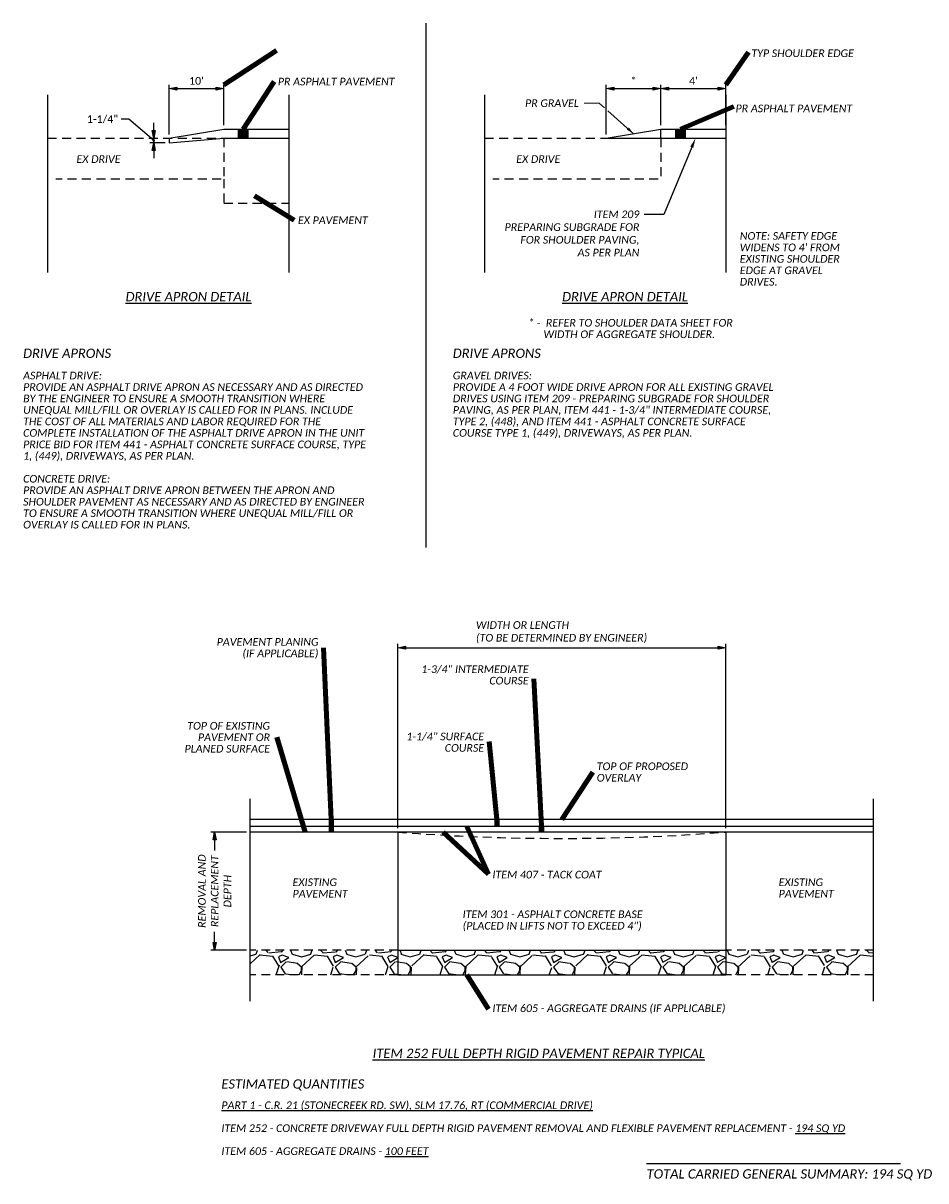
# Paper-space layout 'Layout1' of a CAD drawing. Header units: feet. Extents: x -19 to 34, y 0 to 22.
# Tile 1 of 3: x -19 to -2.5, y 0.3 to 21.5. Entities that reach past the tile are written whole.
import ezdxf
from ezdxf import colors
from ezdxf.entities.mleader import LeaderData, LeaderLine
from ezdxf.enums import TextEntityAlignment as Align
from ezdxf.math import Vec2, Vec3

# ---------------------------------------------------------------- set-up
doc = ezdxf.new("R2010")
doc.units = ezdxf.units.FT
doc.header["$MEASUREMENT"] = 0
for name, pattern in [('2', [0.1, 0.06, -0.04]), ('3', [0.22, 0.16, -0.06]), ('breakline', [0]), ('OhDOT_USTN3', [0.22, 0.165, -0.055])]:
    doc.linetypes.add(name, pattern=pattern)
for name, color, linetype in [('SH_Border', 7, 'Continuous'), ('SH_Data', 7, 'Continuous'), ('SH_Text', 7, 'Continuous'), ('SH_TextH', 4, 'Continuous'), ('XS_P_Pavt_Layers', 251, 'Continuous'), ('XS_P_Pavt_Surface', 251, 'Continuous'), ('XS_X_Pavt', 133, 'OhDOT_USTN3')]:
    doc.layers.add(name, color=color, linetype=linetype)
doc.styles.add('Slanted Normal (0.14) Font 31', font='calibrii.ttf', dxfattribs={"height": 0.14})
doc.styles.add('Slanted Sub-Title (0.17) Font 31', font='calibrii.ttf', dxfattribs={"height": 0.17})
doc.styles.add('Slanted-Normal', font='calibrii.ttf', dxfattribs={"height": 0.14})
doc.styles.add('Straight-Normal', font='calibri.ttf', dxfattribs={"height": 0.14})
doc.dimstyles.new('Dec-1  Slanted', dxfattribs={"dimtxt": 0.14, "dimasz": 0.14, "dimexe": 0.07, "dimexo": 0.07, "dimgap": 0.07, "dimtad": 1, "dimdec": 1, "dimzin": 3, "dimdsep": 46, "dimtxsty": 'Slanted-Normal', "dimblk": 'Dim1', "dimcen": 0, "dimclrd": 95, "dimclre": 95, "dimclrt": 7, "dimaunit": 1, "dimadec": 3, "dimazin": 3, "dimtfac": 1, "dimtdec": 1, "dimtix": 1, "dimtofl": 0, "dimtmove": 1, "dimatfit": 3, "dimldrblk": 'Dim1', "dimfxl": 1, "dimtolj": 1, "dimtzin": 0, "dimlwd": -1, "dimlwe": -1, "dimarcsym": 0})
doc.dimstyles.new('Dec-1  Straight', dxfattribs={"dimtxt": 0.14, "dimasz": 0.14, "dimexe": 0.07, "dimexo": 0.07, "dimgap": 0.07, "dimtad": 1, "dimdec": 1, "dimzin": 3, "dimdsep": 46, "dimtxsty": 'Straight-Normal', "dimblk": 'Dim1', "dimcen": 0, "dimclrd": 95, "dimclre": 95, "dimclrt": 256, "dimadec": 1, "dimazin": 3, "dimtfac": 1, "dimtdec": 1, "dimtix": 1, "dimtofl": 0, "dimtmove": 1, "dimatfit": 3, "dimldrblk": 'Dim1', "dimfxl": 1, "dimtolj": 1, "dimtzin": 0, "dimlwd": -1, "dimlwe": -1, "dimarcsym": 0})
pattern_1 = [(228.012787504, (-2328986.236535, -862323.41456), (-8, -9), [0.134536, -13.31908804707]), (184.969740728, (-2328986.326535, -862323.514562), (12, 1), [0.230868, -22.85592476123]), (132.510447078, (-2328986.556535, -862323.53456), (10.0000000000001, -10.9999999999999), [0.162788, -16.1160325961]), (267.273689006, (-2328986.946535, -862323.784562), (1, 20), [0.210238, -20.81355804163]), (292.833654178, (-2328986.956535, -862323.994562), (-5, 12), [0.206155, -20.4093731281]), (357.273689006, (-2328986.876535, -862324.184562), (-20, 1), [0.210238, -20.81355804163]), (37.6942404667, (-2328986.666535, -862324.194562), (-13, -9.99999999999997), [0.278029, -27.5248485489]), (72.2553283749, (-2328986.446535, -862324.024562), (7, 22), [0.262488, -25.9863214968]), (121.429565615, (-2328986.366535, -862323.774562), (-8, 13), [0.21095, -20.88407310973]), (175.236358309, (-2328986.476535, -862323.59456), (11, -1), [0.240832, -11.8007625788]), (222.397437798, (-2328986.716535, -862323.574562), (-11.99999999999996, -10.99999999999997), [0.311448, -30.8333750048]), (138.814074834, (-2328985.956535, -862323.79456), (-7, 6), [0.106301, -10.52384481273]), (171.46923439, (-2328986.036535, -862323.72456), (13, -2), [0.202237, -20.02151141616]), (225, (-2328986.2365, -862323.69456), (-1e-16, -1), [0.141421, -1.27279256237]), (203.198590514, (-2328986.30653, -862323.57456), (5, 2), [0.076158, -7.53961510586]), (291.801409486, (-2328986.37653, -862323.60456), (-1, 3), [0.107703, -5.27746180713]), (30.963756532, (-2328986.33653, -862323.70456), (3, 2), [0.174929, -5.65602289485]), (161.565051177, (-2328986.18653, -862323.61456), (2, -1), [0.126491, -3.03578666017]), (16.389540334, (-2328986.956535, -862323.60456), (10, 3), [0.1772, -17.54284514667]), (70.346175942, (-2328986.786535, -862323.55456), (-4.0000000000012, -11.0000000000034), [0.148661, -14.7174077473]), (293.198590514, (-2328986.18653, -862323.41456), (-2, 5), [0.152315, -7.46345810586]), (343.610459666, (-2328986.126535, -862323.55456), (-10, 3), [0.1772, -17.54284514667]), (339.44395478, (-2328986.95653, -862324.22456), (-5, 2), [0.17088, -8.3731237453]), (294.775140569, (-2328986.796535, -862324.28456), (-5, 11), [0.143178, -14.17464306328]), (66.8014094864, (-2328986.17653, -862324.41456), (2, 5), [0.152315, -7.46345810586]), (17.3540246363, (-2328986.116535, -862324.27456), (-13, -4), [0.167631, -16.59542361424]), (69.4439547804, (-2328986.66653, -862324.41456), (-2, -5), [0.08544, -8.4585637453]), (101.309932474, (-2328986.23653, -862324.41456), (-1, 4), [0.05099, -5.0480295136]), (165.963756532, (-2328986.24653, -862324.36456), (3, -1), [0.206155, -3.9169506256]), (186.009005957, (-2328986.446535, -862324.31456), (10, 1), [0.19105, -18.91392317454]), (303.690067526, (-2328986.33653, -862323.79456), (-1, 2), [0.144222, -3.46132927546]), (353.157226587, (-2328986.256535, -862323.914562), (17, -2.00000000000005), [0.251794, -24.92756262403]), (60.945395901, (-2328986.00653, -862323.94456), (-4, -7), [0.102956, -10.192674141]), (90, (-2328985.9565, -862323.8546), (-1, 1), [0.06, -0.94]), (120.256437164, (-2328986.466535, -862324.28456), (4, -7), [0.138924, -13.75351998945]), (48.0127875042, (-2328986.536535, -862324.16456), (8, 9), [0.269072, -13.18455204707]), (0, (-2328986.3565, -862323.9646), (1, 1), [0.26, -0.74]), (325.304846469, (-2328986.096535, -862323.96456), (10.0000000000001, -6.9999999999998), [0.158114, -15.65327430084]), (254.054604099, (-2328985.96653, -862324.05456), (-1, -4), [0.145602, -7.1345078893]), (207.645975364, (-2328986.006535, -862324.194562), (-18.99999999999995, -10.00000000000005), [0.237065, -23.46947418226]), (175.42607874, (-2328986.216535, -862324.304562), (-12.99999999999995, 1), [0.250799, -24.82907340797])]

# ---------------------------------------------------------------- blocks, each defined once
blk = doc.blocks.new('TERMC_2')
at = {"layer": 'SH_Text', "linetype": 'Continuous', "lineweight": 0}
h = blk.add_hatch(color=7, dxfattribs=at)
edge = h.paths.add_edge_path()
edge.add_arc((0, 0), 0.025, 0, 360)
blk = doc.blocks.new('Dim1')
h = blk.add_hatch(color=4)
h.dxf.hatch_style = 1
h.paths.add_polyline_path([(0, 0), (-1, -0.2), (-1, 0.2)])
at = {"color": 4}
blk.add_lwpolyline([(0, 0), (-1, -0.2), (-1, 0.2), (0, 0)], dxfattribs=at)
blk = doc.blocks.new('*D1024')
at = {"layer": 'Defpoints', "color": 0, "transparency": 16777216}
for p in [(-16.655, 19.393), (-16.373, 19.393), (-16.373, 19.31)]:
    blk.add_point(p, dxfattribs=at)
at = {"layer": 'SH_Text', "color": 95, "linetype": 'Continuous', "transparency": 16777216}
for p, q in [((-17.113, 19.74), (-17.253, 19.74)), ((-16.655, 19.351), (-17.113, 19.74)), ((-16.655, 19.533), (-16.655, 19.673)), ((-16.443, 19.31), (-16.725, 19.31)), ((-16.655, 19.31), (-16.655, 19.393)), ((-16.655, 19.17), (-16.655, 19.03))]:
    blk.add_line(p, q, dxfattribs=at)
at = {"layer": 'SH_Text', "color": 95, "transparency": 16777216, "xscale": 0.14, "yscale": 0.14, "zscale": 0.14}
for p, rotation in [((-16.655, 19.393), 270), ((-16.655, 19.31), 90)]:
    blk.add_blockref('Dim1', p, dxfattribs=dict(at, rotation=rotation))
at = {"layer": 'SH_Text', "transparency": 16777216, "insert": (-17.593, 19.74), "char_height": 0.14, "attachment_point": 5, "style": 'Straight-Normal'}
blk.add_mtext('\\A1;1-1/4"', dxfattribs=at)
blk = doc.blocks.new('*D1025')
at = {"layer": 'Defpoints', "color": 0, "linetype": 'Continuous', "transparency": 16777216}
for p in [(-15.373, 20.301), (-15.373, 19.56), (-16.373, 19.393)]:
    blk.add_point(p, dxfattribs=at)
at = {"layer": 'SH_Text', "color": 95, "linetype": 'Continuous', "transparency": 16777216}
for p, q in [((-16.373, 19.463), (-16.373, 20.371)), ((-15.373, 19.63), (-15.373, 20.371)), ((-16.233, 20.301), (-15.513, 20.301))]:
    blk.add_line(p, q, dxfattribs=at)
at = {"layer": 'SH_Text', "color": 95, "linetype": 'Continuous', "transparency": 16777216, "xscale": 0.14, "yscale": 0.14, "zscale": 0.14, "rotation": 180}
blk.add_blockref('Dim1', (-16.373, 20.301), dxfattribs=at)
at = {"layer": 'SH_Text', "color": 95, "linetype": 'Continuous', "transparency": 16777216, "xscale": 0.14, "yscale": 0.14, "zscale": 0.14}
blk.add_blockref('Dim1', (-15.373, 20.301), dxfattribs=at)
at = {"layer": 'SH_Text', "linetype": 'Continuous', "lineweight": 0, "transparency": 16777216, "insert": (-15.873, 20.443), "char_height": 0.14, "attachment_point": 5, "style": 'Straight-Normal'}
blk.add_mtext("\\A1;10'", dxfattribs=at)
blk = doc.blocks.new('*D1018')
at = {"layer": 'Defpoints', "color": 0, "linetype": 'Continuous', "transparency": 16777216}
for p in [(-7.367, 20.301), (-7.367, 19.56), (-8.367, 19.393)]:
    blk.add_point(p, dxfattribs=at)
at = {"layer": 'SH_Text', "color": 95, "linetype": 'Continuous', "transparency": 16777216}
for p, q in [((-8.367, 19.463), (-8.367, 20.371)), ((-7.367, 19.63), (-7.367, 20.371)), ((-8.227, 20.301), (-7.507, 20.301))]:
    blk.add_line(p, q, dxfattribs=at)
at = {"layer": 'SH_Text', "color": 95, "linetype": 'Continuous', "transparency": 16777216, "xscale": 0.14, "yscale": 0.14, "zscale": 0.14, "rotation": 180}
blk.add_blockref('Dim1', (-8.367, 20.301), dxfattribs=at)
at = {"layer": 'SH_Text', "color": 95, "linetype": 'Continuous', "transparency": 16777216, "xscale": 0.14, "yscale": 0.14, "zscale": 0.14}
blk.add_blockref('Dim1', (-7.367, 20.301), dxfattribs=at)
at = {"layer": 'SH_Text', "linetype": 'Continuous', "lineweight": 0, "transparency": 16777216, "insert": (-7.867, 20.441), "char_height": 0.14, "attachment_point": 5, "style": 'Straight-Normal'}
blk.add_mtext('\\A1;*', dxfattribs=at)
blk = doc.blocks.new('*D1023')
at = {"layer": 'Defpoints', "color": 0, "linetype": 'Continuous', "transparency": 16777216}
for p in [(-6.175, 10.064), (-12.183, 6.686), (-6.175, 6.686)]:
    blk.add_point(p, dxfattribs=at)
at = {"layer": 'SH_Text', "color": 95, "linetype": 'Continuous', "transparency": 16777216}
for p, q in [((-12.183, 6.756), (-12.183, 10.134)), ((-12.043, 10.064), (-6.315, 10.064)), ((-6.175, 6.756), (-6.175, 10.134))]:
    blk.add_line(p, q, dxfattribs=at)
at = {"layer": 'SH_Text', "color": 95, "linetype": 'Continuous', "transparency": 16777216, "xscale": 0.14, "yscale": 0.14, "zscale": 0.14, "rotation": 180}
blk.add_blockref('Dim1', (-12.183, 10.064), dxfattribs=at)
at = {"layer": 'SH_Text', "color": 95, "linetype": 'Continuous', "transparency": 16777216, "xscale": 0.14, "yscale": 0.14, "zscale": 0.14}
blk.add_blockref('Dim1', (-6.175, 10.064), dxfattribs=at)
at = {"layer": 'SH_Text', "color": 7, "linetype": 'Continuous', "lineweight": 0, "transparency": 16777216, "insert": (-10.753, 10.347), "char_height": 0.14, "attachment_point": 4, "style": 'Slanted-Normal'}
blk.add_mtext('\\A1;WIDTH OR LENGTH\\P(TO BE DETERMINED BY ENGINEER)', dxfattribs=at)
blk = doc.blocks.new('*D1019')
at = {"layer": 'Defpoints', "color": 0, "linetype": 'Continuous', "transparency": 16777216}
for p in [(-14.888, 6.686), (-15.539, 4.524), (-14.888, 4.524)]:
    blk.add_point(p, dxfattribs=at)
at = {"layer": 'SH_Text', "color": 95, "linetype": 'Continuous', "transparency": 16777216}
for p, q in [((-14.958, 6.686), (-15.609, 6.686)), ((-15.539, 6.546), (-15.539, 6.349)), ((-15.539, 4.664), (-15.539, 4.861)), ((-14.958, 4.524), (-15.609, 4.524))]:
    blk.add_line(p, q, dxfattribs=at)
at = {"layer": 'SH_Text', "color": 95, "linetype": 'Continuous', "transparency": 16777216, "xscale": 0.14, "yscale": 0.14, "zscale": 0.14}
for p, rotation in [((-15.539, 6.686), 90), ((-15.539, 4.524), 270)]:
    blk.add_blockref('Dim1', p, dxfattribs=dict(at, rotation=rotation))
at = {"layer": 'SH_Text', "color": 7, "linetype": 'Continuous', "lineweight": 0, "transparency": 16777216, "insert": (-15.539, 5.605), "char_height": 0.14, "attachment_point": 5, "rotation": 90, "style": 'Slanted-Normal'}
blk.add_mtext('\\A1;REMOVAL AND \\PREPLACEMENT \\PDEPTH', dxfattribs=at)
blk = doc.blocks.new('*D1020')
at = {"layer": 'Defpoints', "color": 0, "linetype": 'Continuous', "transparency": 16777216}
for p in [(-6.175, 20.301), (-7.367, 19.56), (-6.175, 19.56)]:
    blk.add_point(p, dxfattribs=at)
at = {"layer": 'SH_Text', "color": 95, "linetype": 'Continuous', "transparency": 16777216}
for p, q in [((-7.367, 19.63), (-7.367, 20.371)), ((-6.175, 19.63), (-6.175, 20.371)), ((-7.227, 20.301), (-6.315, 20.301))]:
    blk.add_line(p, q, dxfattribs=at)
at = {"layer": 'SH_Text', "color": 95, "linetype": 'Continuous', "transparency": 16777216, "xscale": 0.14, "yscale": 0.14, "zscale": 0.14, "rotation": 180}
blk.add_blockref('Dim1', (-7.367, 20.301), dxfattribs=at)
at = {"layer": 'SH_Text', "color": 95, "linetype": 'Continuous', "transparency": 16777216, "xscale": 0.14, "yscale": 0.14, "zscale": 0.14}
blk.add_blockref('Dim1', (-6.175, 20.301), dxfattribs=at)
at = {"layer": 'SH_Text', "linetype": 'Continuous', "lineweight": 0, "transparency": 16777216, "insert": (-6.771, 20.442), "char_height": 0.14, "attachment_point": 5, "style": 'Straight-Normal'}
blk.add_mtext("\\A1;4'", dxfattribs=at)

psp = doc.layouts.get("Layout1")

# ---------------------------------------------------------------- hatches: boundary and pattern name
at = {"layer": 'SH_Data', "linetype": '2', "transparency": 33554559}
h = psp.add_hatch(dxfattribs=at)
h.set_pattern_fill('GRAVEL', color=8)
h.set_pattern_definition(pattern_1)
h.paths.add_polyline_path([(-12.183, 4.524), (-14.888, 4.524), (-14.888, 4.074), (-12.183, 4.074)])
h.paths.add_polyline_path([(-3.47, 4.524), (-6.175, 4.524), (-6.175, 4.074), (-3.47, 4.074)])
at = {"layer": 'SH_Data', "transparency": 33554559}
h = psp.add_hatch(dxfattribs=at)
h.set_pattern_fill('GRAVEL', color=8)
h.set_pattern_definition(pattern_1)
h.paths.add_polyline_path([(-6.175, 4.524), (-12.183, 4.524), (-12.183, 4.074), (-6.175, 4.074)])

# ---------------------------------------------------------------- linework, layer by layer
at = {"layer": 'SH_Border'}
for p, q in [((-12.183, 6.686), (-12.183, 4.074)), ((-6.175, 6.686), (-6.175, 4.074)), ((-12.183, 4.524), (-6.175, 4.524)), ((-12.183, 4.074), (-6.175, 4.074))]:
    psp.add_line(p, q, dxfattribs=at)
at = {"layer": 'SH_Data'}
for p, q in [((-11.667, 11.9), (-11.667, 21.5)), ((-7.628, 0.62), (-2.979, 0.62))]:
    psp.add_line(p, q, dxfattribs=at)
at = {"layer": 'SH_Data', "linetype": '3'}
for p, q in [((-12.183, 4.524), (-14.888, 4.524)), ((-3.47, 4.524), (-6.175, 4.524)), ((-12.183, 4.074), (-14.888, 4.074)), ((-3.47, 4.074), (-6.175, 4.074))]:
    psp.add_line(p, q, dxfattribs=at)
psp.add_arc((-9.179, 45.781), 39.21, 265.6063, 274.3937, dxfattribs=at)
at = {"layer": 'SH_Text', "linetype": 'breakline'}
for p, q in [((-18.6, 20.19), (-18.6, 16.937)), ((-14.181, 20.19), (-14.181, 16.937)), ((-10.594, 20.19), (-10.594, 16.937)), ((-6.175, 20.19), (-6.175, 16.937)), ((-14.888, 3.592), (-14.888, 7.296)), ((-3.47, 3.592), (-3.47, 7.296))]:
    psp.add_line(p, q, dxfattribs=at)
at = {"layer": 'SH_Text', "color": 97, "linetype": 'Continuous', "lineweight": 0}
for p, q in [((-8.774, 20.034), (-8.494, 20.034)), ((-8.398, 19.949), (-8.494, 20.034)), ((-7.867, 19.476), (-8.337, 19.894))]:
    psp.add_line(p, q, dxfattribs=at)
at = {"layer": 'SH_Text', "color": 4, "linetype": 'Continuous', "lineweight": 0}
psp.add_solid([(-7.953, 19.59), (-7.867, 19.476), (-7.99, 19.549)], dxfattribs=at)
at = {"layer": 'XS_P_Pavt_Layers'}
for p, q in [((-3.47, 6.79), (-14.888, 6.79)), ((-3.47, 6.686), (-14.888, 6.686))]:
    psp.add_line(p, q, dxfattribs=at)
at = {"layer": 'XS_P_Pavt_Layers', "linetype": 'Continuous', "extrusion": (0, 0, -1)}
for points in [[(13.353, 6.915), (13.453, 6.915), (13.353, 6.686), (13.453, 6.686)], [(10.319, 6.915), (10.419, 6.915), (10.319, 6.79), (10.419, 6.79)], [(9.503, 6.801), (9.603, 6.801), (9.503, 6.686), (9.603, 6.686)]]:
    psp.add_solid(points, dxfattribs=at)
at = {"layer": 'XS_P_Pavt_Surface'}
for p, q in [((-16.373, 19.393), (-15.373, 19.56)), ((-15.373, 19.56), (-14.181, 19.56)), ((-8.367, 19.393), (-7.367, 19.56)), ((-7.367, 19.56), (-6.175, 19.56)), ((-7.367, 19.393), (-7.367, 19.56)), ((-15.373, 19.393), (-14.181, 19.393)), ((-8.367, 19.393), (-7.367, 19.393)), ((-7.367, 19.393), (-6.175, 19.393)), ((-3.47, 6.915), (-14.888, 6.915))]:
    psp.add_line(p, q, dxfattribs=at)
at = {"layer": 'XS_P_Pavt_Surface', "flags": 128}
psp.add_lwpolyline([(-16.373, 19.393), (-16.373, 19.31), (-15.373, 19.393)], dxfattribs=at)
at = {"layer": 'XS_P_Pavt_Surface', "linetype": 'Continuous', "extrusion": (0, 0, -1)}
for points in [[(14.915, 19.56), (15.115, 19.56), (14.915, 19.393), (15.115, 19.393)], [(6.909, 19.56), (7.109, 19.56), (6.909, 19.393), (7.109, 19.393)]]:
    psp.add_solid(points, dxfattribs=at)
at = {"layer": 'XS_X_Pavt'}
for p, q in [((-18.6, 19.393), (-15.373, 19.393)), ((-10.594, 19.393), (-8.367, 19.393)), ((-15.373, 18.645), (-15.373, 18.201)), ((-15.373, 18.201), (-14.181, 18.201))]:
    psp.add_line(p, q, dxfattribs=at)
at = {"layer": 'XS_X_Pavt', "flags": 128}
for points in [[(-15.373, 19.393), (-15.373, 18.645), (-18.45, 18.645)], [(-7.367, 19.393), (-7.367, 18.645), (-10.444, 18.645)]]:
    psp.add_lwpolyline(points, dxfattribs=at)

# ---------------------------------------------------------------- block references
at = {"layer": 'SH_Text', "color": 7, "linetype": 'Continuous', "lineweight": 0}
psp.add_blockref('TERMC_2', (-16.655, 19.351), dxfattribs=at)

# ---------------------------------------------------------------- texts
at = {"layer": 'SH_Border', "lineweight": 30, "style": 'Slanted Sub-Title (0.17) Font 31'}
for s, p in [('DRIVE APRONS', (-19.047, 15.54)), ('DRIVE APRONS', (-11.177, 15.54)), ('ESTIMATED QUANTITIES', (-15.416, 2.16))]:
    psp.add_text(s, height=0.17, dxfattribs=at).set_placement(p, align=Align.TOP_LEFT)
at = {"layer": 'SH_Border', "char_height": 0.17, "attachment_point": 5, "line_spacing_factor": 0.6, "style": 'Slanted Sub-Title (0.17) Font 31'}
for insert in [(-16.018, 16.491), (-8.023, 16.491)]:
    psp.add_mtext('{\\LDRIVE APRON DETAIL}', dxfattribs=dict(at, insert=insert))
at = {"layer": 'SH_Border', "insert": (-9.603, 2.635), "char_height": 0.17, "width": 10.82191, "attachment_point": 5, "line_spacing_factor": 0.6, "style": 'Slanted Sub-Title (0.17) Font 31'}
psp.add_mtext('{\\LITEM 252 FULL DEPTH RIGID PAVEMENT REPAIR TYPICAL}', dxfattribs=at)
at = {"layer": 'SH_Text', "char_height": 0.14, "line_spacing_factor": 0.9, "style": 'Slanted Normal (0.14) Font 31'}
for s, insert, attachment_point in [('TYP SHOULDER EDGE', (-5.709, 20.948), 4), ('PR ASPHALT PAVEMENT', (-14.382, 20.43), 4), ('PR GRAVEL', (-9.854, 20.034), 4), ('PR ASPHALT PAVEMENT', (-5.999, 19.938), 4), ('EX DRIVE', (-18.07, 19.011), 4), (' EX DRIVE ', (-10.065, 19.011), 4), ('EX PAVEMENT', (-14.014, 17.891), 4), ('PAVEMENT PLANING\\P(IF APPLICABLE)', (-13.638, 10.24), 3), ('\\A1;1-3/4" INTERMEDIATE\\PCOURSE', (-9.788, 9.74), 3), ('TOP OF EXISTING \\PPAVEMENT OR \\PPLANED SURFACE', (-14.525, 8.703), 3), ('TOP OF PROPOSED\\POVERLAY', (-8.541, 7.786), 4), ('EXISTING \\PPAVEMENT', (-14.112, 5.839), 1), ('EXISTING \\PPAVEMENT', (-5.209, 5.839), 1), ('ITEM 301 - ASPHALT CONCRETE BASE\\P(PLACED IN LIFTS NOT TO EXCEED 4")', (-10.997, 5.252), 1)]:
    psp.add_mtext(s, dxfattribs=dict(at, insert=insert, attachment_point=attachment_point))
for s, insert, width, attachment_point in [("NOTE: SAFETY EDGE WIDENS TO 4' FROM EXISTING SHOULDER EDGE AT GRAVEL DRIVES.", (-5.921, 17.674), 1.90182, 1), ('\\pxi-2,l2;* -  REFER TO SHOULDER DATA SHEET FOR  WIDTH OF AGGREGATE SHOULDER.', (-9.797, 16.083), 4.27513, 1), ('ASPHALT DRIVE:\\PPROVIDE AN ASPHALT DRIVE APRON AS NECESSARY AND AS DIRECTED BY THE ENGINEER TO ENSURE A SMOOTH TRANSITION WHERE UNEQUAL MILL/FILL OR OVERLAY IS CALLED FOR IN PLANS. INCLUDE THE COST OF ALL MATERIALS AND LABOR REQUIRED FOR THE COMPLETE INSTALLATION OF THE ASPHALT DRIVE APRON IN THE UNIT PRICE BID FOR ITEM 441 - ASPHALT CONCRETE SURFACE COURSE, TYPE 1, (449), DRIVEWAYS, AS PER PLAN.\\P\\PCONCRETE DRIVE:\\PPROVIDE AN ASPHALT DRIVE APRON BETWEEN THE APRON AND SHOULDER PAVEMENT AS NECESSARY AND AS DIRECTED BY ENGINEER TO ENSURE A SMOOTH TRANSITION WHERE UNEQUAL MILL/FILL OR OVERLAY IS CALLED FOR IN PLANS.', (-19.047, 15.117), 6.32237, 1), ('GRAVEL DRIVES:\\PPROVIDE A 4 FOOT WIDE DRIVE APRON FOR ALL EXISTING GRAVEL DRIVES USING ITEM 209 - PREPARING SUBGRADE FOR SHOULDER PAVING, AS PER PLAN, ITEM 441 - 1-3/4" INTERMEDIATE COURSE, TYPE 2, (448), AND ITEM 441 - ASPHALT CONCRETE SURFACE COURSE TYPE 1, (449), DRIVEWAYS, AS PER PLAN.', (-11.177, 15.117), 5.96319, 1), ('\\A1;1-1/4" SURFACE\\PCOURSE', (-10.604, 8.508), 1.42733, 3), ('{\\LPART 1 - C.R. 21 (STONECREEK RD. SW), SLM 17.76, RT (COMMERCIAL DRIVE)\\P\\P}ITEM 252 - CONCRETE DRIVEWAY FULL DEPTH RIGID PAVEMENT REMOVAL AND FLEXIBLE PAVEMENT REPLACEMENT - {\\L194 SQ YD\\P\\P}ITEM 605 - AGGREGATE DRAINS - {\\L100 FEET}', (-15.416, 1.755), 13.58223, 1)]:
    psp.add_mtext(s, dxfattribs=dict(at, insert=insert, width=width, attachment_point=attachment_point))
at = {"layer": 'SH_Text', "linetype": 'Continuous', "lineweight": 13, "char_height": 0.14, "attachment_point": 1, "line_spacing_factor": 0.9, "style": 'Slanted Normal (0.14) Font 31'}
for s, insert in [('ITEM 407 - TACK COAT', (-10.452, 5.978)), ('ITEM 605 - AGGREGATE DRAINS (IF APPLICABLE)', (-10.452, 3.532))]:
    psp.add_mtext(s, dxfattribs=dict(at, insert=insert))
at = {"layer": 'SH_TextH', "lineweight": 30, "style": 'Slanted Sub-Title (0.17) Font 31'}
psp.add_text('TOTAL CARRIED GENERAL SUMMARY: 194 SQ YD', height=0.17, dxfattribs=at).set_placement((-7.628, 0.513), align=Align.TOP_LEFT)

# ---------------------------------------------------------------- dimensions: what is measured, and where the dimension line sits
at = {"layer": 'SH_Text', "color": 97, "linetype": 'Continuous', "lineweight": 0}
for base, p1, p2, text, dimstyle, picture, middle in [((-15.373, 20.301), (-16.373, 19.393), (-15.373, 19.56), "10'", 'Dec-1  Straight', '*D1025', (-15.873, 20.443)), ((-7.367, 20.301), (-8.367, 19.393), (-7.367, 19.56), '*', 'Dec-1  Straight', '*D1018', (-7.867, 20.441)), ((-6.175, 20.301), (-7.367, 19.56), (-6.175, 19.56), "4'", 'Dec-1  Straight', '*D1020', (-6.771, 20.442)), ((-6.175, 10.064), (-12.183, 6.686), (-6.175, 6.686), 'WIDTH OR LENGTH\\P(TO BE DETERMINED BY ENGINEER)', 'Dec-1  Slanted', '*D1023', (-9.179, 10.347))]:
    dim = psp.add_linear_dim(base=base, p1=p1, p2=p2, text=text, dimstyle=dimstyle, override={"dimpost": "'"}, dxfattribs=at)
    dim.commit()
    dim.dimension.update_dxf_attribs({"geometry": picture, "text_midpoint": middle})
at = {"layer": 'SH_Text'}
dim = psp.add_linear_dim(base=(-16.655, 19.393), p1=(-16.373, 19.31), p2=(-16.373, 19.393), angle=90, text='1-1/4"', dimstyle='Dec-1  Straight', override={"dimtad": 0, "dimtih": 1, "dimtoh": 1, "dimdec": 0, "dimlfac": 12, "dimlunit": 2, "dimpost": "'", "dimse2": 1}, dxfattribs=at)
dim.commit()
dim.dimension.update_dxf_attribs({"geometry": '*D1024', "text_midpoint": (-17.323, 19.74), "dimtype": 160})
at = {"layer": 'SH_Text', "color": 97, "linetype": 'Continuous', "lineweight": 0}
dim = psp.add_linear_dim(base=(-15.539, 4.524), p1=(-14.888, 6.686), p2=(-14.888, 4.524), angle=270, text='REMOVAL AND \\PREPLACEMENT \\PDEPTH', dimstyle='Dec-1  Slanted', override={"dimtad": 0, "dimdec": 0, "dimlfac": 12, "dimpost": "'"}, dxfattribs=at)
dim.commit()
dim.dimension.update_dxf_attribs({"geometry": '*D1019', "text_midpoint": (-15.539, 5.605), "dimtype": 160})

# ---------------------------------------------------------------- leaders
for points, dimstyle in [([(-15.373, 20.371), (-14.409, 20.997)], 'Dec-1  Straight'), ([(-6.175, 20.371), (-5.759, 20.971)], 'Dec-1  Straight'), ([(-15.015, 19.56), (-14.447, 20.43)], 'Dec-1  Straight'), ([(-7.009, 19.56), (-6.032, 19.972)], 'Dec-1  Straight'), ([(-14.811, 18.34), (-14.084, 17.891)], 'Dec-1  Straight'), ([(-13.882, 6.686), (-14.398, 8.423)], 'Dec-1  Straight'), ([(-9.179, 6.915), (-8.611, 7.786)], 'Dec-1  Straight'), ([(-10.92, 6.79), (-10.522, 5.916)], 'Dec-1  Slanted'), ([(-11.351, 6.686), (-10.522, 5.916)], 'Dec-1  Slanted'), ([(-10.92, 4.074), (-10.522, 3.442)], 'Dec-1  Slanted')]:
    psp.add_leader(points, dimstyle=dimstyle, override={"dimtad": 0, "dimclrd": 0, "dimlwd": 65534}, dxfattribs=at)
at = {"layer": 'SH_Text', "color": 97, "linetype": 'Continuous', "lineweight": 0, "has_arrowhead": 0}
for points in [[(-13.403, 6.915), (-13.543, 10.064)], [(-9.553, 6.801), (-9.693, 9.494)], [(-10.369, 6.915), (-10.509, 8.347)]]:
    psp.add_leader(points, dimstyle='Dec-1  Straight', override={"dimtad": 0, "dimclrd": 0, "dimlwd": 65534}, dxfattribs=at)
at = {"layer": 'SH_Text'}
ml = psp.add_multileader_mtext('Standard', dxfattribs=at)
ml.set_content('ITEM 209\\PPREPARING SUBGRADE FOR FOR SHOULDER PAVING,\\P AS PER PLAN', color=256, style='Slanted Normal (0.14) Font 31')
ml.set_leader_properties()
ml.build(insert=Vec2(0, 0))
ml.multileader.update_dxf_attribs({"dogleg_length": 0.36, "arrow_head_size": 0.18})
ctx = ml.context
ctx.base_point, ctx.char_height, ctx.arrow_head_size, ctx.landing_gap_size, ctx.plane_origin = Vec3(-10.332, 17.998), 0.14, 0.18, 0.09, Vec3(-6.789, 16.645)
ctx.text_align_type = 2
notes = []
notes.append((ctx, [(0, (1, 1, 0), (-7.31, 17.998), (-1, 0), 0.36, [(0, [(-6.732, 19.393)], 0, [])])]))
ctx.mtext.insert, ctx.mtext.width, ctx.mtext.alignment, ctx.mtext.flow_direction = Vec3(-7.76, 18.069), 2.58748, 3, 5
for ctx, leaders in notes:
    for number, flags, end, landing, length, lines in leaders:
        leader = LeaderData()
        leader.index, (leader.has_last_leader_line, leader.has_dogleg_vector, leader.attachment_direction) = number, flags
        leader.last_leader_point, leader.dogleg_vector, leader.dogleg_length = Vec3(end), Vec3(landing), length
        for number, points, colour, breaks in lines:
            line = LeaderLine()
            line.index, line.vertices, line.color, line.breaks = number, Vec3.list(points), colors.encode_raw_color(colour), breaks
            leader.lines.append(line)
        ctx.leaders.append(leader)

doc.saveas('drawing.dxf')
